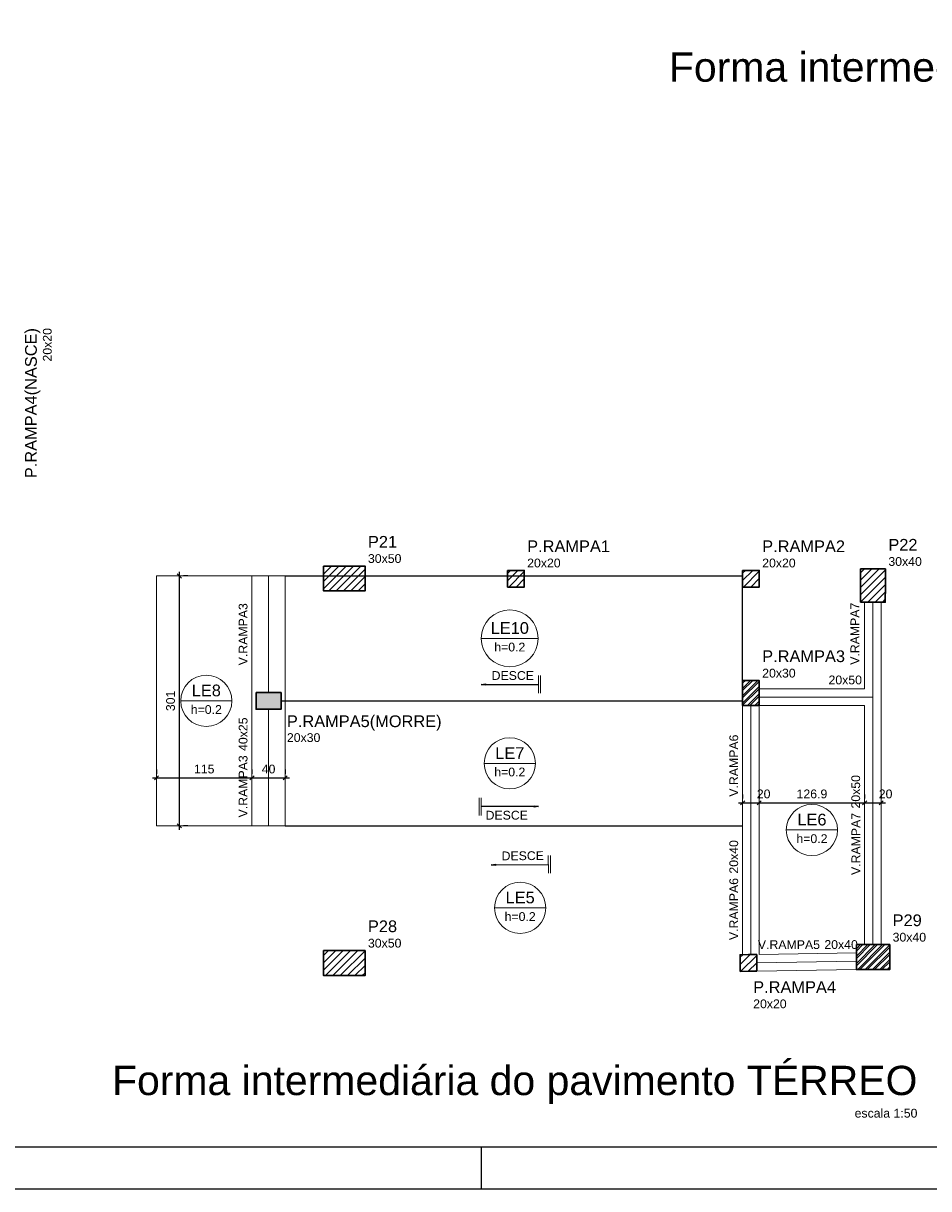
# Model space of a CAD drawing. Header units: millimetres. Extents: x 10 to 1250, y -62 to 528.
# Tile 80 of 193: x 41 to 63, y 133 to 161. Entities that reach past the tile are written whole.
import ezdxf

# ---------------------------------------------------------------- set-up
doc = ezdxf.new("R2010")
doc.units = ezdxf.units.MM
doc.header["$LTSCALE"] = 0.05
for name, color, linetype, lineweight in [('FO-Cotas', 5, 'Continuous', 5), ('FO-Eixos', 5, 'Continuous', 5), ('FO-Hachura pilar que morre', 106, 'Continuous', 5), ('FO-Hachura pilar que passa', 19, 'Continuous', 5), ('FO-Pilares', 4, 'Continuous', 30), ('FO-Textos das lajes', 3, 'Continuous', 20), ('FO-Textos das vigas', 7, 'Continuous', 5), ('FO-Textos dos pilares', 7, 'Continuous', 5), ('FO-Títulos', 7, 'Continuous', 5), ('FO-Vigas', 7, 'Continuous', 5)]:
    doc.layers.add(name, color=color, linetype=linetype, lineweight=lineweight)
doc.layers.add('FOLHA_PADRÃO', color=7, linetype='Continuous')
doc.styles.add('Arial', font='arial.ttf')
doc.styles.get("Standard").update_dxf_attribs({"font": 'arial.ttf'})
doc.dimstyles.get("Standard").update_dxf_attribs({"dimtxt": 0.18, "dimasz": 0.18, "dimexe": 0.18, "dimexo": 0.0625, "dimgap": 0.1, "dimtad": 1, "dimzin": 0, "dimdsep": 46, "dimtxsty": 'Standard', "dimblk": 'OBLIQUE', "dimcen": 0.1, "dimadec": 0, "dimazin": 0, "dimtfac": 1, "dimtofl": 0, "dimtmove": 0, "dimatfit": 3, "dimldrblk": 'OBLIQUE', "dimfxl": 1, "dimtolj": 1, "dimtzin": 0, "dimarcsym": 1})
doc.dimstyles.new('UM_50.000000', dxfattribs={"dimtxt": 0.18, "dimasz": 0.1, "dimexe": 0.1, "dimexo": 0.2, "dimgap": 0.1, "dimtad": 1, "dimdec": 1, "dimlfac": 50, "dimzin": 0, "dimdsep": 46, "dimtxsty": 'Standard', "dimblk": 'OBLIQUE', "dimcen": 0.09, "dimdle": 0.1, "dimadec": 1, "dimazin": 2, "dimtfac": 1, "dimtdec": 1, "dimtofl": 0, "dimtmove": 0, "dimatfit": 3, "dimldrblk": 'OBLIQUE', "dimfxl": 1, "dimtolj": 1, "dimarcsym": 1})
pattern_1 = [(45, (25.35391, 417.42315), (-0.08838835, 0.08838835), [])]
pattern_2 = [(45, (25.35391, 453.96137), (-0.08838835, 0.08838835), [])]

# ---------------------------------------------------------------- blocks, each defined once
blk = doc.blocks.new('A1EST. 1500')
at = {"layer": 'FOLHA_PADRÃO', "color": 1, "linetype": 'Continuous'}
for p, q in [((41.5, 0), (41.5, 1)), ((0, 0), (150.008, 0))]:
    blk.add_line(p, q, dxfattribs=at)
at = {"layer": 'FOLHA_PADRÃO', "color": 6, "linetype": 'Continuous'}
blk.add_lwpolyline([(149, 58.4), (149, 1), (1, 1), (1, 58.4), (149, 58.4)], dxfattribs=at)
blk = doc.blocks.new('_Oblique')
at = {"color": 0, "linetype": 'ByBlock', "lineweight": -2}
blk.add_line((-0.5, -0.5), (0.5, 0.5), dxfattribs=at)
blk = doc.blocks.new('*D412')
at = {"layer": 'Defpoints', "color": 0, "transparency": 16777216}
for p in [(58.109, 142.482), (58.509, 142.482), (58.509, 142.482)]:
    blk.add_point(p, dxfattribs=at)
at = {"layer": 'FO-Cotas', "color": 0, "lineweight": -2, "transparency": 16777216}
for p, q in [((58.109, 142.682), (58.109, 142.582)), ((58.509, 142.682), (58.509, 142.582)), ((58.009, 142.482), (58.609, 142.482))]:
    blk.add_line(p, q, dxfattribs=at)
at = {"layer": 'FO-Cotas', "color": 0, "lineweight": -2, "transparency": 16777216, "xscale": 0.1, "yscale": 0.1, "zscale": 0.1, "rotation": 180}
blk.add_blockref('_Oblique', (58.109, 142.482), dxfattribs=at)
at = {"layer": 'FO-Cotas', "color": 0, "lineweight": -2, "transparency": 16777216, "xscale": 0.1, "yscale": 0.1, "zscale": 0.1}
blk.add_blockref('_Oblique', (58.509, 142.482), dxfattribs=at)
at = {"layer": 'FO-Cotas', "transparency": 16777216, "insert": (58.615, 142.694), "char_height": 0.2118, "attachment_point": 5, "rotation": 0.0057, "style": 'Arial'}
blk.add_mtext('\\A1;20', dxfattribs=at)
blk = doc.blocks.new('*D413')
at = {"layer": 'Defpoints', "color": 0, "transparency": 16777216}
for p in [(58.509, 142.482), (61.047, 142.482), (61.047, 142.482)]:
    blk.add_point(p, dxfattribs=at)
at = {"layer": 'FO-Cotas', "color": 0, "lineweight": -2, "transparency": 16777216}
for p, q in [((58.509, 142.682), (58.509, 142.582)), ((61.047, 142.682), (61.047, 142.582)), ((58.409, 142.482), (61.147, 142.482))]:
    blk.add_line(p, q, dxfattribs=at)
at = {"layer": 'FO-Cotas', "color": 0, "lineweight": -2, "transparency": 16777216, "xscale": 0.1, "yscale": 0.1, "zscale": 0.1, "rotation": 180}
blk.add_blockref('_Oblique', (58.509, 142.482), dxfattribs=at)
at = {"layer": 'FO-Cotas', "color": 0, "lineweight": -2, "transparency": 16777216, "xscale": 0.1, "yscale": 0.1, "zscale": 0.1}
blk.add_blockref('_Oblique', (61.047, 142.482), dxfattribs=at)
at = {"layer": 'FO-Cotas', "transparency": 16777216, "insert": (59.778, 142.694), "char_height": 0.2118, "attachment_point": 5, "rotation": 0.0057, "style": 'Arial'}
blk.add_mtext('\\A1;126.9', dxfattribs=at)
blk = doc.blocks.new('*D414')
at = {"layer": 'Defpoints', "color": 0, "transparency": 16777216}
for p in [(61.047, 142.482), (61.447, 142.482), (61.447, 142.482)]:
    blk.add_point(p, dxfattribs=at)
at = {"layer": 'FO-Cotas', "color": 0, "lineweight": -2, "transparency": 16777216}
for p, q in [((61.047, 142.682), (61.047, 142.582)), ((61.447, 142.682), (61.447, 142.582)), ((60.947, 142.482), (61.547, 142.482))]:
    blk.add_line(p, q, dxfattribs=at)
at = {"layer": 'FO-Cotas', "color": 0, "lineweight": -2, "transparency": 16777216, "xscale": 0.1, "yscale": 0.1, "zscale": 0.1, "rotation": 180}
blk.add_blockref('_Oblique', (61.047, 142.482), dxfattribs=at)
at = {"layer": 'FO-Cotas', "color": 0, "lineweight": -2, "transparency": 16777216, "xscale": 0.1, "yscale": 0.1, "zscale": 0.1}
blk.add_blockref('_Oblique', (61.447, 142.482), dxfattribs=at)
at = {"layer": 'FO-Cotas', "transparency": 16777216, "insert": (61.553, 142.694), "char_height": 0.2118, "attachment_point": 5, "rotation": 0.0057, "style": 'Arial'}
blk.add_mtext('\\A1;20', dxfattribs=at)
blk = doc.blocks.new('*D415')
at = {"layer": 'Defpoints', "color": 0, "transparency": 16777216}
for p in [(43.989, 143.082), (46.289, 143.082), (46.289, 143.082)]:
    blk.add_point(p, dxfattribs=at)
at = {"layer": 'FO-Cotas', "color": 0, "lineweight": -2, "transparency": 16777216}
for p, q in [((43.989, 143.282), (43.989, 143.182)), ((46.289, 143.282), (46.289, 143.182)), ((43.889, 143.082), (46.389, 143.082))]:
    blk.add_line(p, q, dxfattribs=at)
at = {"layer": 'FO-Cotas', "color": 0, "lineweight": -2, "transparency": 16777216, "xscale": 0.1, "yscale": 0.1, "zscale": 0.1, "rotation": 180}
blk.add_blockref('_Oblique', (43.989, 143.082), dxfattribs=at)
at = {"layer": 'FO-Cotas', "color": 0, "lineweight": -2, "transparency": 16777216, "xscale": 0.1, "yscale": 0.1, "zscale": 0.1}
blk.add_blockref('_Oblique', (46.289, 143.082), dxfattribs=at)
at = {"layer": 'FO-Cotas', "transparency": 16777216, "insert": (45.139, 143.294), "char_height": 0.2118, "attachment_point": 5, "rotation": 0.0057, "style": 'Arial'}
blk.add_mtext('\\A1;115', dxfattribs=at)
blk = doc.blocks.new('*D416')
at = {"layer": 'Defpoints', "color": 0, "transparency": 16777216}
for p in [(46.289, 143.082), (47.089, 143.082), (47.089, 143.082)]:
    blk.add_point(p, dxfattribs=at)
at = {"layer": 'FO-Cotas', "color": 0, "lineweight": -2, "transparency": 16777216}
for p, q in [((46.289, 143.282), (46.289, 143.182)), ((47.089, 143.282), (47.089, 143.182)), ((46.189, 143.082), (47.189, 143.082))]:
    blk.add_line(p, q, dxfattribs=at)
at = {"layer": 'FO-Cotas', "color": 0, "lineweight": -2, "transparency": 16777216, "xscale": 0.1, "yscale": 0.1, "zscale": 0.1, "rotation": 180}
blk.add_blockref('_Oblique', (46.289, 143.082), dxfattribs=at)
at = {"layer": 'FO-Cotas', "color": 0, "lineweight": -2, "transparency": 16777216, "xscale": 0.1, "yscale": 0.1, "zscale": 0.1}
blk.add_blockref('_Oblique', (47.089, 143.082), dxfattribs=at)
at = {"layer": 'FO-Cotas', "transparency": 16777216, "insert": (46.689, 143.294), "char_height": 0.2118, "attachment_point": 5, "rotation": 0.0057, "style": 'Arial'}
blk.add_mtext('\\A1;40', dxfattribs=at)
blk = doc.blocks.new('*D417')
at = {"layer": 'Defpoints', "color": 0, "transparency": 16777216}
for p in [(44.54, 147.947), (44.54, 147.947), (44.54, 141.927)]:
    blk.add_point(p, dxfattribs=at)
at = {"layer": 'FO-Cotas', "color": 0, "lineweight": -2, "transparency": 16777216}
for p, q in [((44.54, 141.827), (44.54, 148.047)), ((44.74, 147.947), (44.64, 147.947)), ((44.74, 141.927), (44.64, 141.927))]:
    blk.add_line(p, q, dxfattribs=at)
at = {"layer": 'FO-Cotas', "color": 0, "lineweight": -2, "transparency": 16777216, "xscale": 0.1, "yscale": 0.1, "zscale": 0.1}
for p, rotation in [((44.54, 147.947), 90), ((44.54, 141.927), 270)]:
    blk.add_blockref('_Oblique', p, dxfattribs=dict(at, rotation=rotation))
at = {"layer": 'FO-Cotas', "transparency": 16777216, "insert": (44.328, 144.937), "char_height": 0.2118, "attachment_point": 5, "rotation": 90, "style": 'Arial'}
blk.add_mtext('\\A1;301', dxfattribs=at)

msp = doc.modelspace()

# ---------------------------------------------------------------- hatches: boundary and pattern name
at = {"layer": 'FO-Hachura pilar que morre', "linetype": 'Continuous'}
msp.add_hatch(color=256, dxfattribs=at).paths.add_polyline_path([(46.3895, 145.1373), (46.3895, 144.9373), (46.3895, 144.7373), (46.6895, 144.7373), (46.9895, 144.7373), (46.9895, 144.9373), (46.9895, 145.1373), (46.6895, 145.1373)])
at = {"layer": 'FO-Hachura pilar que passa', "linetype": 'Continuous'}
h = msp.add_hatch(dxfattribs=at)
h.set_pattern_fill('ANSI31', color=256, style=0)
h.set_pattern_definition(pattern_2)
h.paths.add_polyline_path([(48.0125, 148.1863), (48.0125, 147.8863), (48.0125, 147.5863), (48.5125, 147.5863), (49.0125, 147.5863), (49.0125, 147.8863), (49.0125, 148.1863), (48.5125, 148.1863)])
h = msp.add_hatch(dxfattribs=at)
h.set_pattern_fill('ANSI31', color=256, style=0)
h.set_pattern_definition(pattern_2)
h.paths.add_polyline_path([(52.4475, 148.0793), (52.4475, 147.8793), (52.4475, 147.6793), (52.6475, 147.6793), (52.8475, 147.6793), (52.8475, 147.8793), (52.8475, 148.0793), (52.6475, 148.0793)])
h = msp.add_hatch(dxfattribs=at)
h.set_pattern_fill('ANSI31', color=256, style=0)
h.set_pattern_definition(pattern_2)
h.paths.add_polyline_path([(58.1095, 148.0793), (58.1095, 147.8793), (58.1095, 147.6793), (58.3095, 147.6793), (58.5095, 147.6793), (58.5095, 147.8793), (58.5095, 148.0793), (58.3095, 148.0793)])
h = msp.add_hatch(dxfattribs=at)
h.set_pattern_fill('ANSI31', color=256, style=0)
h.set_pattern_definition(pattern_2)
h.paths.add_polyline_path([(60.9461, 147.3174), (61.2461, 147.3163), (61.5461, 147.3153), (61.5475, 147.7153), (61.5489, 148.1153), (61.2489, 148.1163), (60.9489, 148.1174), (60.9475, 147.7174)])
h = msp.add_hatch(dxfattribs=at)
h.set_pattern_fill('ANSI31', color=256, style=0)
h.set_pattern_definition(pattern_1)
h.paths.add_polyline_path([(58.1095, 144.8263), (58.3095, 144.8263), (58.5095, 144.8263), (58.5095, 145.1263), (58.5095, 145.4263), (58.3095, 145.4263), (58.1095, 145.4263), (58.1095, 145.1263)])
h = msp.add_hatch(dxfattribs=at)
h.set_pattern_fill('ANSI31', color=256, style=0)
h.set_pattern_definition(pattern_2)
h.paths.add_polyline_path([(58.1095, 144.8263), (58.3095, 144.8263), (58.5095, 144.8263), (58.5095, 145.1263), (58.5095, 145.4263), (58.3095, 145.4263), (58.1095, 145.4263), (58.1095, 145.1263)])
h = msp.add_hatch(dxfattribs=at)
h.set_pattern_fill('ANSI31', color=256, style=0)
h.set_pattern_definition(pattern_1)
h.paths.add_polyline_path([(60.8515, 139.0643), (60.8515, 138.7643), (60.8515, 138.4643), (61.2515, 138.4643), (61.6515, 138.4643), (61.6515, 138.7643), (61.6515, 139.0643), (61.2515, 139.0643)])
h = msp.add_hatch(dxfattribs=at)
h.set_pattern_fill('ANSI31', color=256, style=0)
h.set_pattern_definition(pattern_2)
h.paths.add_polyline_path([(60.8515, 139.0643), (60.8515, 138.7643), (60.8515, 138.4643), (61.2515, 138.4643), (61.6515, 138.4643), (61.6515, 138.7643), (61.6515, 139.0643), (61.2515, 139.0643)])
h = msp.add_hatch(dxfattribs=at)
h.set_pattern_fill('ANSI31', color=256, style=0)
h.set_pattern_definition(pattern_2)
h.paths.add_polyline_path([(48.0125, 138.9203), (48.0125, 138.6203), (48.0125, 138.3203), (48.5125, 138.3203), (49.0125, 138.3203), (49.0125, 138.6203), (49.0125, 138.9203), (48.5125, 138.9203)])
h = msp.add_hatch(dxfattribs=at)
h.set_pattern_fill('ANSI31', color=256, style=0)
h.set_pattern_definition(pattern_2)
h.paths.add_polyline_path([(58.4511, 138.4252), (58.449, 138.6252), (58.4469, 138.8252), (58.2469, 138.8231), (58.0469, 138.821), (58.049, 138.621), (58.0511, 138.421), (58.2511, 138.4231)])

# ---------------------------------------------------------------- linework, layer by layer
at = {"ltscale": 0.05}
for p, q in [((47.0895, 147.9473), (58.1095, 147.9473)), ((58.1095, 145.4263), (58.1095, 147.6793)), ((46.9895, 144.9373), (58.1095, 144.9373)), ((47.0895, 141.9273), (58.1095, 141.9273))]:
    msp.add_line(p, q, dxfattribs=at)
at = {"layer": 'FO-Eixos'}
for p, q in [((46.6895, 145.1373), (46.6895, 147.9473)), ((61.2475, 145.0263), (61.2475, 147.3163)), ((58.5095, 145.0263), (61.2475, 145.0263)), ((61.2475, 139.0643), (61.2475, 145.0263)), ((46.6895, 141.9273), (46.6895, 144.7373)), ((58.3095, 141.9273), (58.3095, 144.8263)), ((58.3095, 138.8237), (58.3095, 141.9273)), ((58.4489, 138.6251), (60.8515, 138.6643))]:
    msp.add_line(p, q, dxfattribs=at)
at = {"layer": 'FO-Pilares'}
for points in [[(48.0125, 148.1863), (48.0125, 147.8863), (48.0125, 147.5863), (48.5125, 147.5863), (49.0125, 147.5863), (49.0125, 147.8863), (49.0125, 148.1863), (48.5125, 148.1863), (48.0125, 148.1863)], [(52.4475, 148.0793), (52.4475, 147.8793), (52.4475, 147.6793), (52.6475, 147.6793), (52.8475, 147.6793), (52.8475, 147.8793), (52.8475, 148.0793), (52.6475, 148.0793), (52.4475, 148.0793)], [(58.1095, 148.0793), (58.1095, 147.8793), (58.1095, 147.6793), (58.3095, 147.6793), (58.5095, 147.6793), (58.5095, 147.8793), (58.5095, 148.0793), (58.3095, 148.0793), (58.1095, 148.0793)], [(60.9461, 147.3174), (61.2461, 147.3163), (61.5461, 147.3153), (61.5475, 147.7153), (61.5489, 148.1153), (61.2489, 148.1163), (60.9489, 148.1174), (60.9475, 147.7174), (60.9461, 147.3174)], [(58.1095, 144.8263), (58.3095, 144.8263), (58.5095, 144.8263), (58.5095, 145.1263), (58.5095, 145.4263), (58.3095, 145.4263), (58.1095, 145.4263), (58.1095, 145.1263), (58.1095, 144.8263)], [(58.1095, 144.8263), (58.3095, 144.8263), (58.5095, 144.8263), (58.5095, 145.1263), (58.5095, 145.4263), (58.3095, 145.4263), (58.1095, 145.4263), (58.1095, 145.1263), (58.1095, 144.8263)], [(46.3895, 145.1373), (46.3895, 144.9373), (46.3895, 144.7373), (46.6895, 144.7373), (46.9895, 144.7373), (46.9895, 144.9373), (46.9895, 145.1373), (46.6895, 145.1373), (46.3895, 145.1373)], [(60.8515, 139.0643), (60.8515, 138.7643), (60.8515, 138.4643), (61.2515, 138.4643), (61.6515, 138.4643), (61.6515, 138.7643), (61.6515, 139.0643), (61.2515, 139.0643), (60.8515, 139.0643)], [(60.8515, 139.0643), (60.8515, 138.7643), (60.8515, 138.4643), (61.2515, 138.4643), (61.6515, 138.4643), (61.6515, 138.7643), (61.6515, 139.0643), (61.2515, 139.0643), (60.8515, 139.0643)], [(48.0125, 138.9203), (48.0125, 138.6203), (48.0125, 138.3203), (48.5125, 138.3203), (49.0125, 138.3203), (49.0125, 138.6203), (49.0125, 138.9203), (48.5125, 138.9203), (48.0125, 138.9203)], [(58.4511, 138.4252), (58.449, 138.6252), (58.4469, 138.8252), (58.2469, 138.8231), (58.0469, 138.821), (58.049, 138.621), (58.0511, 138.421), (58.2511, 138.4231), (58.4511, 138.4252)]]:
    msp.add_lwpolyline(points, close=True, dxfattribs=at)
at = {"layer": 'FO-Textos das lajes'}
for p, q in [((51.8141, 146.4423), (53.1849, 146.4423)), ((44.572, 144.9373), (45.807, 144.9373)), ((51.882, 143.4323), (53.117, 143.4323)), ((59.161, 141.8262), (60.396, 141.8262)), ((52.132, 139.9496), (53.367, 139.9496))]:
    msp.add_line(p, q, dxfattribs=at)
at = {"layer": 'FO-Textos das lajes', "linetype": 'Continuous'}
for p, q in [((53.1878, 145.1215), (53.1878, 145.5451)), ((53.2408, 145.1215), (53.2408, 145.5451)), ((51.7582, 142.603), (51.7582, 142.1794)), ((51.8111, 142.603), (51.8111, 142.1794)), ((53.431, 140.7845), (53.4276, 141.2081)), ((53.484, 140.785), (53.4805, 141.2085))]:
    msp.add_line(p, q, dxfattribs=at)
at = {"layer": 'FO-Textos das lajes'}
for centre, radius in [((52.4995, 146.4423), 0.6854), ((45.1895, 144.9373), 0.6175), ((52.4995, 143.4323), 0.6175), ((59.7785, 141.8262), 0.6175), ((52.7495, 139.9496), 0.6175)]:
    msp.add_circle(centre, radius, dxfattribs=at)
at = {"layer": 'FO-Vigas'}
for p, q in [((43.9895, 141.9273), (43.9895, 147.9473)), ((43.9895, 147.9473), (46.2895, 147.9473)), ((46.2895, 147.9473), (47.0895, 147.9473)), ((46.2895, 145.1373), (46.2895, 147.9473)), ((47.0895, 144.7373), (47.0895, 147.9473)), ((61.0475, 145.2263), (61.0475, 147.3169)), ((61.4475, 145.0263), (61.4475, 147.3156)), ((58.5095, 145.2263), (61.0475, 145.2263)), ((46.2895, 141.9273), (46.2895, 145.1373)), ((61.4475, 139.0643), (61.4475, 145.0263)), ((47.0895, 141.9273), (47.0895, 144.7373)), ((58.1095, 141.9273), (58.1095, 144.8263)), ((58.5095, 144.8263), (61.0475, 144.8263)), ((58.5095, 141.9273), (58.5095, 144.8263)), ((61.0475, 139.0643), (61.0475, 144.8263)), ((43.9895, 141.9273), (46.2895, 141.9273)), ((46.2895, 141.9273), (47.0895, 141.9273)), ((58.1095, 138.8217), (58.1095, 141.9273)), ((58.5095, 138.8261), (58.5095, 141.9273)), ((58.5095, 138.8261), (60.8515, 138.8644)), ((58.4511, 138.4251), (60.8515, 138.4643)), ((60.8515, 138.4643), (60.8531, 138.4643))]:
    msp.add_line(p, q, dxfattribs=at)

# ---------------------------------------------------------------- block references
msp.add_blockref('A1EST. 1500', (10.3174, 133.1843))

# ---------------------------------------------------------------- texts
at = {"layer": 'FO-Textos das lajes', "attachment_point": 8, "line_spacing_factor": 0.798, "style": 'Arial'}
for s, insert, char_height in [('LE10', (52.4995, 146.5482), 0.2824), ('h=0.2', (52.4995, 146.1246), 0.2118), ('LE8', (45.1895, 145.0432), 0.2824), ('h=0.2', (45.1895, 144.6196), 0.2118), ('LE7', (52.4995, 143.5382), 0.2824), ('h=0.2', (52.4995, 143.1146), 0.2118), ('LE6', (59.7785, 141.9321), 0.2824), ('h=0.2', (59.7785, 141.5085), 0.2118), ('LE5', (52.7495, 140.0555), 0.2824), ('h=0.2', (52.7495, 139.6319), 0.2118)]:
    msp.add_mtext(s, dxfattribs=dict(at, insert=insert, char_height=char_height))
at = {"layer": 'FO-Textos das lajes', "linetype": 'Continuous', "char_height": 0.2118, "line_spacing_factor": 0.798, "style": 'Arial'}
for insert, attachment_point in [((53.0819, 145.4392), 9), ((51.917, 142.0735), 7)]:
    msp.add_mtext('DESCE', dxfattribs=dict(at, insert=insert, attachment_point=attachment_point))
at = {"layer": 'FO-Textos das lajes', "linetype": 'Continuous', "insert": (53.3225, 141.1014), "char_height": 0.2118, "attachment_point": 9, "rotation": 0.468, "line_spacing_factor": 0.798, "style": 'Arial'}
msp.add_mtext('DESCE', dxfattribs=at)
at = {"layer": 'FO-Textos das vigas', "linetype": 'Continuous', "char_height": 0.2118, "rotation": 90, "line_spacing_factor": 0.798, "style": 'Arial'}
for s, insert, attachment_point in [('V.RAMPA3', (46.1836, 146.5423), 8), ('V.RAMPA7', (60.9189, 146.5548), 8), ('40x25', (46.1836, 143.7312), 7), ('V.RAMPA6', (58.0036, 143.3768), 8), ('V.RAMPA3', (46.1836, 143.6253), 9), ('20x50', (60.9416, 142.3442), 7), ('V.RAMPA7', (60.9416, 142.2383), 9), ('20x40', (58.0036, 140.7756), 7), ('V.RAMPA6', (58.0036, 140.6697), 9)]:
    msp.add_mtext(s, dxfattribs=dict(at, insert=insert, attachment_point=attachment_point))
at = {"layer": 'FO-Textos das vigas', "linetype": 'Continuous', "char_height": 0.2118, "line_spacing_factor": 0.798, "style": 'Arial'}
for s, insert, attachment_point in [('20x50', (60.1774, 145.3322), 7), ('V.RAMPA5', (59.9717, 138.9559), 9), ('20x40', (60.0776, 138.9576), 7)]:
    msp.add_mtext(s, dxfattribs=dict(at, insert=insert, attachment_point=attachment_point))
at = {"layer": 'FO-Textos dos pilares', "linetype": 'Continuous', "attachment_point": 9, "rotation": 90, "line_spacing_factor": 0.798, "style": 'Arial'}
for s, insert, char_height in [('P.RAMPA4(NASCE)', (41.1905, 153.9193), 0.2824), ('20x20', (41.4674, 153.9191), 0.2118)]:
    msp.add_mtext(s, dxfattribs=dict(at, insert=insert, char_height=char_height))
at = {"layer": 'FO-Textos dos pilares', "linetype": 'Continuous', "attachment_point": 7, "line_spacing_factor": 0.798, "style": 'Arial'}
for s, insert, char_height in [('P21', (49.0831, 148.6276), 0.2824), ('P.RAMPA1', (52.9181, 148.5206), 0.2824), ('P.RAMPA2', (58.5801, 148.5206), 0.2824), ('P22', (61.6195, 148.5565), 0.2824), ('30x50', (49.0831, 148.2569), 0.2118), ('20x20', (52.9181, 148.1499), 0.2118), ('20x20', (58.5801, 148.1499), 0.2118), ('30x40', (61.6195, 148.1859), 0.2118), ('P.RAMPA3', (58.5801, 145.8676), 0.2824), ('20x30', (58.5801, 145.4969), 0.2118), ('P.RAMPA5(MORRE)', (47.1309, 144.2204), 0.2824), ('20x30', (47.1307, 143.9431), 0.2118), ('P29', (61.7221, 139.5056), 0.2824), ('P28', (49.0831, 139.3616), 0.2824), ('30x50', (49.0831, 138.9909), 0.2118), ('30x40', (61.7221, 139.1349), 0.2118), ('P.RAMPA4', (58.363, 137.8999), 0.2824), ('20x20', (58.363, 137.5292), 0.2118)]:
    msp.add_mtext(s, dxfattribs=dict(at, insert=insert, char_height=char_height))
at = {"layer": 'FO-Títulos', "linetype": 'Continuous', "char_height": 0.706, "attachment_point": 9, "line_spacing_factor": 0.798, "style": 'Arial'}
for insert, width in [((75.7341, 159.6421), 23.487407), ((62.3191, 135.2263), 50.897388)]:
    msp.add_mtext('Forma intermediária do pavimento TÉRREO ', dxfattribs=dict(at, insert=insert, width=width))
at = {"layer": 'FO-Títulos', "linetype": 'Continuous', "insert": (62.3195, 134.8944), "char_height": 0.2118, "attachment_point": 9, "line_spacing_factor": 0.798, "style": 'Arial'}
msp.add_mtext('escala 1:50', dxfattribs=at)

# ---------------------------------------------------------------- dimensions: what is measured, and where the dimension line sits
at = {"layer": 'FO-Cotas'}
dim = msp.add_linear_dim(base=(44.5401, 147.9473), p1=(44.5401, 141.9273), p2=(44.5401, 147.9473), angle=90, dimstyle='UM_50.000000', override={"dimtxt": 0.2118, "dimasz": 0.1, "dimexe": 0.1, "dimexo": 0.2, "dimtad": 1, "dimtih": 0, "dimtoh": 0, "dimdec": 1, "dimlfac": 50, "dimzin": 8, "dimtxsty": 'Arial', "dimblk": 'Oblique', "dimblk1": 'Oblique', "dimblk2": 'Oblique', "dimsah": 1, "dimdle": 0.1, "dimse1": 0, "dimse2": 0, "dimclrt": 256, "dimadec": 1, "dimazin": 3, "dimtmove": 2, "dimldrblk": 'Oblique'}, dxfattribs=at)
dim.commit()
dim.dimension.update_dxf_attribs({"geometry": '*D417', "text_midpoint": (44.3283, 144.9373), "dimtype": 160, "text_rotation": 90})
for base, p1, p2, picture, middle in [((46.2895, 143.0823), (43.9895, 143.0823), (46.2895, 143.0823), '*D415', (45.1395, 143.2941)), ((47.0895, 143.0823), (46.2895, 143.0823), (47.0895, 143.0823), '*D416', (46.6895, 143.2941)), ((58.5095, 142.4823), (58.1095, 142.4823), (58.5095, 142.4823), '*D412', (58.6154, 142.6941)), ((61.0475, 142.4823), (58.5095, 142.4823), (61.0475, 142.4823), '*D413', (59.7785, 142.6941)), ((61.4475, 142.4823), (61.0475, 142.4823), (61.4475, 142.4823), '*D414', (61.5534, 142.6941))]:
    dim = msp.add_linear_dim(base=base, p1=p1, p2=p2, dimstyle='UM_50.000000', override={"dimtxt": 0.2118, "dimasz": 0.1, "dimexe": 0.1, "dimexo": 0.2, "dimtad": 1, "dimtih": 0, "dimtoh": 0, "dimdec": 1, "dimlfac": 50, "dimzin": 8, "dimtxsty": 'Arial', "dimblk": 'Oblique', "dimblk1": 'Oblique', "dimblk2": 'Oblique', "dimsah": 1, "dimdle": 0.1, "dimse1": 0, "dimse2": 0, "dimclrt": 256, "dimadec": 1, "dimazin": 3, "dimtmove": 2, "dimldrblk": 'Oblique'}, dxfattribs=at)
    dim.commit()
    dim.dimension.update_dxf_attribs({"geometry": picture, "text_midpoint": middle, "dimtype": 160, "text_rotation": 0.00573})

# ---------------------------------------------------------------- leaders
at = {"layer": 'FO-Textos das lajes', "linetype": 'Continuous'}
for points in [[(51.8111, 145.3333), (53.1878, 145.3333)], [(53.1878, 142.3912), (51.8111, 142.3912)], [(52.0526, 140.9851), (53.4293, 140.9963)]]:
    msp.add_leader(points, dimstyle='Standard', override={"dimasz": 0.1, "dimldrblk": 'Closed'}, dxfattribs=at)

doc.saveas('drawing.dxf')
